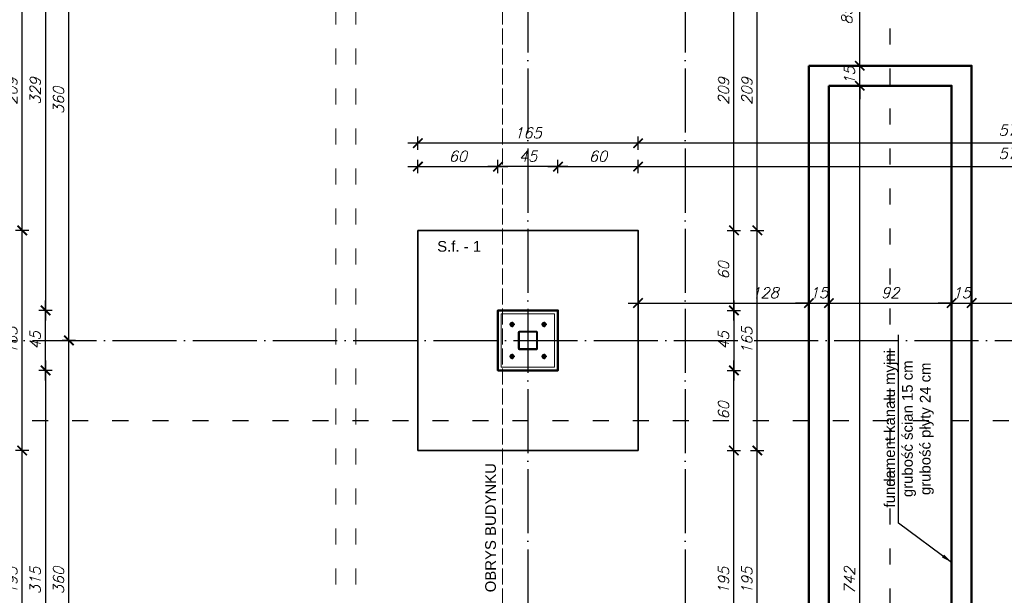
# Model space of a CAD drawing. Header units: millimetres. Extents: x 1814 to 94182, y 11562 to 49454.
# Tile 104 of 143: x 9596 to 10334, y 25921 to 26353. Entities that reach past the tile are written whole.
import ezdxf

# ---------------------------------------------------------------- set-up
doc = ezdxf.new("R2010")
doc.units = ezdxf.units.MM
for name, pattern in [('ACAD_ISO02W100', [15, 12, -3]), ('ACAD_ISO03W100', [30, 12, -18]), ('ACAD_ISO04W100', [30, 24, -3, 0, -3])]:
    doc.linetypes.add(name, pattern=pattern)
for name, color, linetype, lineweight in [('obrys budynku', 114, 'ACAD_ISO02W100', 9), ('profil stalowy', 100, 'Continuous', 25), ('utwardzenie', 250, 'Continuous', 9), ('widok 0.09', 132, 'Continuous', 9), ('widok 0.15', 150, 'Continuous', 15), ('widok 0.25', 30, 'Continuous', 25), ('widok 0.35', 22, 'Continuous', 35), ('wymiar', 135, 'Continuous', 9), ('ściany', 7, 'Continuous', 50), ('śruby', 204, 'Continuous', 9)]:
    doc.layers.add(name, color=color, linetype=linetype, lineweight=lineweight)
for name, color, linetype in [('odnośnik', 140, 'Continuous'), ('opis', 50, 'Continuous'), ('osie', 40, 'ACAD_ISO04W100')]:
    doc.layers.add(name, color=color, linetype=linetype)
doc.styles.add('Opisowy', font='arial.ttf')
doc.styles.get("Standard").update_dxf_attribs({"font": 'arial.ttf'})
doc.styles.add('WYMIARY', font='simplex.shx', dxfattribs={"oblique": 15})
doc.dimstyles.new('1-50', dxfattribs={"dimscale": 50, "dimtxt": 0.16, "dimasz": 0.2, "dimexe": 0.1, "dimexo": 0.1, "dimgap": 0.075, "dimtad": 1, "dimdec": 1, "dimrnd": 0.1, "dimzin": 9, "dimtxsty": 'WYMIARY', "dimblk": 'ARCHTICK', "dimcen": 0.2, "dimdle": 0.15, "dimadec": 1, "dimazin": 1, "dimtfac": 1, "dimtdec": 1, "dimtix": 1, "dimtmove": 2, "dimatfit": 3, "dimldrblk": 'ARCHTICK', "dimfxl": 0, "dimarcsym": 0})
doc.dimstyles.new('skala 1-100', dxfattribs={"dimtxt": 16, "dimasz": 1, "dimexe": 1.25, "dimexo": 0.625, "dimgap": 5, "dimtad": 1, "dimdec": 1, "dimrnd": 0.1, "dimdsep": 46, "dimtxsty": 'Standard', "dimblk": 'strzałka', "dimcen": -5, "dimse1": 1, "dimse2": 1, "dimazin": 0, "dimtfac": 1, "dimtdec": 1, "dimtix": 1, "dimtmove": 1, "dimatfit": 3, "dimfxl": 0, "dimtolj": 1, "dimarcsym": 0})

# ---------------------------------------------------------------- blocks, each defined once
blk = doc.blocks.new('strzałka')
for p, q in [((0, 9), (0, -9)), ((-9, 0), (9, 0))]:
    blk.add_line(p, q)
at = {"const_width": 1}
blk.add_lwpolyline([(-4.243, -4.243), (4.243, 4.243)], dxfattribs=at)
blk = doc.blocks.new('_ARCHTICK')
at = {"color": 0, "linetype": 'ByBlock', "lineweight": -2}
blk.add_solid([(0.398, 0.309), (0.309, 0.398), (-0.309, -0.398), (-0.398, -0.309)], dxfattribs=at)
blk = doc.blocks.new('*D3509')
at = {"layer": 'Defpoints', "color": 0}
for p in [(9632.81, 26112.3), (9894.31, 26112.3), (9894.31, 25752.3)]:
    blk.add_point(p, dxfattribs=at)
at = {"layer": 'wymiar', "color": 0, "lineweight": -2}
for p, q in [((9632.81, 25744.8), (9632.81, 26119.8)), ((9637.81, 26112.3), (9627.81, 26112.3)), ((9637.81, 25752.3), (9627.81, 25752.3))]:
    blk.add_line(p, q, dxfattribs=at)
at = {"layer": 'wymiar', "color": 0, "lineweight": -2, "xscale": 10, "yscale": 10, "zscale": 10}
for p, rotation in [((9632.81, 26112.3), 90), ((9632.81, 25752.3), 270)]:
    blk.add_blockref('_ARCHTICK', p, dxfattribs=dict(at, rotation=rotation))
at = {"layer": 'wymiar', "color": 0, "insert": (9625.06, 25932.3), "char_height": 8, "attachment_point": 5, "rotation": 90, "style": 'WYMIARY'}
blk.add_mtext('360', dxfattribs=at)
blk = doc.blocks.new('*D3510')
at = {"layer": 'Defpoints', "color": 0}
for p in [(9632.81, 26472.3), (9894.31, 26472.3), (9894.31, 26112.3)]:
    blk.add_point(p, dxfattribs=at)
at = {"layer": 'wymiar', "color": 0, "lineweight": -2}
for p, q in [((9632.81, 26104.8), (9632.81, 26479.8)), ((9637.81, 26472.3), (9627.81, 26472.3)), ((9637.81, 26112.3), (9627.81, 26112.3))]:
    blk.add_line(p, q, dxfattribs=at)
at = {"layer": 'wymiar', "color": 0, "lineweight": -2, "xscale": 10, "yscale": 10, "zscale": 10}
for p, rotation in [((9632.81, 26472.3), 90), ((9632.81, 26112.3), 270)]:
    blk.add_blockref('_ARCHTICK', p, dxfattribs=dict(at, rotation=rotation))
at = {"layer": 'wymiar', "color": 0, "insert": (9625.06, 26292.3), "char_height": 8, "attachment_point": 5, "rotation": 90, "style": 'WYMIARY'}
blk.add_mtext('360', dxfattribs=at)
blk = doc.blocks.new('*D3377')
at = {"layer": 'Defpoints', "color": 0}
for p in [(9967.81, 26463.8), (9615.31, 26134.8), (9967.81, 26134.8)]:
    blk.add_point(p, dxfattribs=at)
at = {"layer": 'wymiar', "color": 0, "lineweight": -2}
for p, q in [((9615.31, 26471.3), (9615.31, 26127.3)), ((9620.31, 26463.8), (9610.31, 26463.8)), ((9620.31, 26134.8), (9610.31, 26134.8))]:
    blk.add_line(p, q, dxfattribs=at)
at = {"layer": 'wymiar', "color": 0, "lineweight": -2, "xscale": 10, "yscale": 10, "zscale": 10}
for p, rotation in [((9615.31, 26463.8), 90), ((9615.31, 26134.8), 270)]:
    blk.add_blockref('_ARCHTICK', p, dxfattribs=dict(at, rotation=rotation))
at = {"layer": 'wymiar', "color": 0, "insert": (9607.56, 26299.3), "char_height": 8, "attachment_point": 5, "rotation": 90, "style": 'WYMIARY'}
blk.add_mtext('329', dxfattribs=at)
blk = doc.blocks.new('*D3517')
at = {"layer": 'Defpoints', "color": 0}
for p in [(9615.31, 26134.8), (9967.81, 26134.8), (9967.81, 26089.8)]:
    blk.add_point(p, dxfattribs=at)
at = {"layer": 'wymiar', "color": 0, "lineweight": -2}
for p, q in [((9615.31, 26082.3), (9615.31, 26142.3)), ((9620.31, 26134.8), (9610.31, 26134.8)), ((9620.31, 26089.8), (9610.31, 26089.8))]:
    blk.add_line(p, q, dxfattribs=at)
at = {"layer": 'wymiar', "color": 0, "lineweight": -2, "xscale": 10, "yscale": 10, "zscale": 10}
for p, rotation in [((9615.31, 26134.8), 90), ((9615.31, 26089.8), 270)]:
    blk.add_blockref('_ARCHTICK', p, dxfattribs=dict(at, rotation=rotation))
at = {"layer": 'wymiar', "color": 0, "insert": (9607.56, 26112.3), "char_height": 8, "attachment_point": 5, "rotation": 90, "style": 'WYMIARY'}
blk.add_mtext('45', dxfattribs=at)
blk = doc.blocks.new('*D3518')
at = {"layer": 'Defpoints', "color": 0}
for p in [(9967.81, 26089.8), (9615.31, 25774.8), (9985.81, 25774.8)]:
    blk.add_point(p, dxfattribs=at)
at = {"layer": 'wymiar', "color": 0, "lineweight": -2}
for p, q in [((9615.31, 26097.3), (9615.31, 25767.3)), ((9620.31, 26089.8), (9610.31, 26089.8)), ((9620.31, 25774.8), (9610.31, 25774.8))]:
    blk.add_line(p, q, dxfattribs=at)
at = {"layer": 'wymiar', "color": 0, "lineweight": -2, "xscale": 10, "yscale": 10, "zscale": 10}
for p, rotation in [((9615.31, 26089.8), 90), ((9615.31, 25774.8), 270)]:
    blk.add_blockref('_ARCHTICK', p, dxfattribs=dict(at, rotation=rotation))
at = {"layer": 'wymiar', "color": 0, "insert": (9607.56, 25932.3), "char_height": 8, "attachment_point": 5, "rotation": 90, "style": 'WYMIARY'}
blk.add_mtext('315', dxfattribs=at)
blk = doc.blocks.new('*D3525')
at = {"layer": 'Defpoints', "color": 0}
for p in [(9597.81, 26029.8), (9894.31, 26029.8), (9894.31, 25834.8)]:
    blk.add_point(p, dxfattribs=at)
at = {"layer": 'wymiar', "color": 0, "lineweight": -2}
for p, q in [((9597.81, 25827.3), (9597.81, 26037.3)), ((9602.81, 26029.8), (9592.81, 26029.8)), ((9602.81, 25834.8), (9592.81, 25834.8))]:
    blk.add_line(p, q, dxfattribs=at)
at = {"layer": 'wymiar', "color": 0, "lineweight": -2, "xscale": 10, "yscale": 10, "zscale": 10}
for p, rotation in [((9597.81, 26029.8), 90), ((9597.81, 25834.8), 270)]:
    blk.add_blockref('_ARCHTICK', p, dxfattribs=dict(at, rotation=rotation))
at = {"layer": 'wymiar', "color": 0, "insert": (9590.06, 25932.3), "char_height": 8, "attachment_point": 5, "rotation": 90, "style": 'WYMIARY'}
blk.add_mtext('195', dxfattribs=at)
blk = doc.blocks.new('*D3526')
at = {"layer": 'Defpoints', "color": 0}
for p in [(9597.81, 26194.8), (9894.31, 26194.8), (9894.31, 26029.8)]:
    blk.add_point(p, dxfattribs=at)
at = {"layer": 'wymiar', "color": 0, "lineweight": -2}
for p, q in [((9597.81, 26022.3), (9597.81, 26202.3)), ((9602.81, 26194.8), (9592.81, 26194.8)), ((9602.81, 26029.8), (9592.81, 26029.8))]:
    blk.add_line(p, q, dxfattribs=at)
at = {"layer": 'wymiar', "color": 0, "lineweight": -2, "xscale": 10, "yscale": 10, "zscale": 10}
for p, rotation in [((9597.81, 26194.8), 90), ((9597.81, 26029.8), 270)]:
    blk.add_blockref('_ARCHTICK', p, dxfattribs=dict(at, rotation=rotation))
at = {"layer": 'wymiar', "color": 0, "insert": (9590.06, 26112.3), "char_height": 8, "attachment_point": 5, "rotation": 90, "style": 'WYMIARY'}
blk.add_mtext('165', dxfattribs=at)
blk = doc.blocks.new('*D3527')
at = {"layer": 'Defpoints', "color": 0}
for p in [(9597.81, 26403.8), (9894.31, 26403.8), (9894.31, 26194.8)]:
    blk.add_point(p, dxfattribs=at)
at = {"layer": 'wymiar', "color": 0, "lineweight": -2}
for p, q in [((9597.81, 26187.3), (9597.81, 26411.3)), ((9602.81, 26403.8), (9592.81, 26403.8)), ((9602.81, 26194.8), (9592.81, 26194.8))]:
    blk.add_line(p, q, dxfattribs=at)
at = {"layer": 'wymiar', "color": 0, "lineweight": -2, "xscale": 10, "yscale": 10, "zscale": 10}
for p, rotation in [((9597.81, 26403.8), 90), ((9597.81, 26194.8), 270)]:
    blk.add_blockref('_ARCHTICK', p, dxfattribs=dict(at, rotation=rotation))
at = {"layer": 'wymiar', "color": 0, "insert": (9590.06, 26299.3), "char_height": 8, "attachment_point": 5, "rotation": 90, "style": 'WYMIARY'}
blk.add_mtext('209', dxfattribs=at)
blk = doc.blocks.new('*D3532')
at = {"layer": 'Defpoints', "color": 0}
for p in [(9894.31, 26568.8), (9580.31, 25295.8), (9894.31, 25295.8)]:
    blk.add_point(p, dxfattribs=at)
at = {"layer": 'wymiar', "color": 0, "lineweight": -2}
for p, q in [((9580.31, 26576.3), (9580.31, 25288.3)), ((9585.31, 26568.8), (9575.31, 26568.8)), ((9585.31, 25295.8), (9575.31, 25295.8))]:
    blk.add_line(p, q, dxfattribs=at)
at = {"layer": 'wymiar', "color": 0, "lineweight": -2, "xscale": 10, "yscale": 10, "zscale": 10}
for p, rotation in [((9580.31, 26568.8), 90), ((9580.31, 25295.8), 270)]:
    blk.add_blockref('_ARCHTICK', p, dxfattribs=dict(at, rotation=rotation))
at = {"layer": 'wymiar', "color": 0, "insert": (9572.56, 25932.3), "char_height": 8, "attachment_point": 5, "rotation": 90, "style": 'WYMIARY'}
blk.add_mtext('1273', dxfattribs=at)
blk = doc.blocks.new('*D3391')
at = {"layer": 'Defpoints', "color": 0}
for p in [(9562.81, 26928.8), (10662.95, 26928.8), (9894.31, 25295.8)]:
    blk.add_point(p, dxfattribs=at)
at = {"layer": 'wymiar', "color": 0, "lineweight": -2}
for p, q in [((9562.81, 25288.3), (9562.81, 26936.3)), ((9567.81, 26928.8), (9557.81, 26928.8)), ((9567.81, 25295.8), (9557.81, 25295.8))]:
    blk.add_line(p, q, dxfattribs=at)
at = {"layer": 'wymiar', "color": 0, "lineweight": -2, "xscale": 10, "yscale": 10, "zscale": 10}
for p, rotation in [((9562.81, 26928.8), 90), ((9562.81, 25295.8), 270)]:
    blk.add_blockref('_ARCHTICK', p, dxfattribs=dict(at, rotation=rotation))
at = {"layer": 'wymiar', "color": 0, "insert": (9555.06, 26112.3), "char_height": 8, "attachment_point": 5, "rotation": 90, "style": 'WYMIARY'}
blk.add_mtext('1633', dxfattribs=at)
blk = doc.blocks.new('*D3406')
at = {"layer": 'Defpoints', "color": 0}
for p in [(10059.31, 26194.8), (10187.31, 26194.8), (10187.31, 26140.35)]:
    blk.add_point(p, dxfattribs=at)
at = {"layer": 'wymiar', "color": 0, "lineweight": -2}
for p, q in [((10059.31, 26145.35), (10059.31, 26135.35)), ((10187.31, 26145.35), (10187.31, 26135.35)), ((10051.81, 26140.35), (10194.81, 26140.35))]:
    blk.add_line(p, q, dxfattribs=at)
at = {"layer": 'wymiar', "color": 0, "lineweight": -2, "xscale": 10, "yscale": 10, "zscale": 10, "rotation": 180}
blk.add_blockref('_ARCHTICK', (10059.31, 26140.35), dxfattribs=at)
at = {"layer": 'wymiar', "color": 0, "lineweight": -2, "xscale": 10, "yscale": 10, "zscale": 10}
blk.add_blockref('_ARCHTICK', (10187.31, 26140.35), dxfattribs=at)
at = {"layer": 'wymiar', "color": 0, "insert": (10154.5, 26148.1), "char_height": 8, "attachment_point": 5, "style": 'WYMIARY'}
blk.add_mtext('128', dxfattribs=at)
blk = doc.blocks.new('*D3407')
at = {"layer": 'Defpoints', "color": 0}
for p in [(10202.31, 26303.3), (10187.31, 26194.8), (10202.31, 26140.35)]:
    blk.add_point(p, dxfattribs=at)
at = {"layer": 'wymiar', "color": 0, "lineweight": -2}
for p, q in [((10187.31, 26145.35), (10187.31, 26135.35)), ((10202.31, 26145.35), (10202.31, 26135.35)), ((10187.31, 26140.35), (10177.31, 26140.35)), ((10187.31, 26140.35), (10202.31, 26140.35)), ((10202.31, 26140.35), (10212.31, 26140.35))]:
    blk.add_line(p, q, dxfattribs=at)
at = {"layer": 'wymiar', "color": 0, "lineweight": -2, "xscale": 10, "yscale": 10, "zscale": 10}
blk.add_blockref('_ARCHTICK', (10187.31, 26140.35), dxfattribs=at)
at = {"layer": 'wymiar', "color": 0, "lineweight": -2, "xscale": 10, "yscale": 10, "zscale": 10, "rotation": 180}
blk.add_blockref('_ARCHTICK', (10202.31, 26140.35), dxfattribs=at)
at = {"layer": 'wymiar', "color": 0, "insert": (10194.81, 26148.1), "char_height": 8, "attachment_point": 5, "style": 'WYMIARY'}
blk.add_mtext('15', dxfattribs=at)
blk = doc.blocks.new('*D3408')
at = {"layer": 'Defpoints', "color": 0}
for p in [(10202.31, 26303.3), (10294.31, 26303.3), (10294.31, 26140.35)]:
    blk.add_point(p, dxfattribs=at)
at = {"layer": 'wymiar', "color": 0, "lineweight": -2}
for p, q in [((10202.31, 26145.35), (10202.31, 26135.35)), ((10294.31, 26145.35), (10294.31, 26135.35)), ((10194.81, 26140.35), (10301.81, 26140.35))]:
    blk.add_line(p, q, dxfattribs=at)
at = {"layer": 'wymiar', "color": 0, "lineweight": -2, "xscale": 10, "yscale": 10, "zscale": 10, "rotation": 180}
blk.add_blockref('_ARCHTICK', (10202.31, 26140.35), dxfattribs=at)
at = {"layer": 'wymiar', "color": 0, "lineweight": -2, "xscale": 10, "yscale": 10, "zscale": 10}
blk.add_blockref('_ARCHTICK', (10294.31, 26140.35), dxfattribs=at)
at = {"layer": 'wymiar', "color": 0, "insert": (10248.31, 26148.1), "char_height": 8, "attachment_point": 5, "style": 'WYMIARY'}
blk.add_mtext('92', dxfattribs=at)
blk = doc.blocks.new('*D3409')
at = {"layer": 'Defpoints', "color": 0}
for p in [(10309.31, 26318.3), (10294.31, 26303.3), (10309.31, 26140.35)]:
    blk.add_point(p, dxfattribs=at)
at = {"layer": 'wymiar', "color": 0, "lineweight": -2}
for p, q in [((10294.31, 26145.35), (10294.31, 26135.35)), ((10309.31, 26145.35), (10309.31, 26135.35)), ((10294.31, 26140.35), (10284.31, 26140.35)), ((10294.31, 26140.35), (10309.31, 26140.35)), ((10309.31, 26140.35), (10319.31, 26140.35))]:
    blk.add_line(p, q, dxfattribs=at)
at = {"layer": 'wymiar', "color": 0, "lineweight": -2, "xscale": 10, "yscale": 10, "zscale": 10}
blk.add_blockref('_ARCHTICK', (10294.31, 26140.35), dxfattribs=at)
at = {"layer": 'wymiar', "color": 0, "lineweight": -2, "xscale": 10, "yscale": 10, "zscale": 10, "rotation": 180}
blk.add_blockref('_ARCHTICK', (10309.31, 26140.35), dxfattribs=at)
at = {"layer": 'wymiar', "color": 0, "insert": (10301.81, 26148.1), "char_height": 8, "attachment_point": 5, "style": 'WYMIARY'}
blk.add_mtext('15', dxfattribs=at)
blk = doc.blocks.new('*D3410')
at = {"layer": 'Defpoints', "color": 0}
for p in [(10309.31, 26318.3), (10630.46, 26199.8), (10630.46, 26140.35)]:
    blk.add_point(p, dxfattribs=at)
at = {"layer": 'wymiar', "color": 0, "lineweight": -2}
for p, q in [((10309.31, 26145.35), (10309.31, 26135.35)), ((10630.46, 26145.35), (10630.46, 26135.35)), ((10301.81, 26140.35), (10637.96, 26140.35))]:
    blk.add_line(p, q, dxfattribs=at)
at = {"layer": 'wymiar', "color": 0, "lineweight": -2, "xscale": 10, "yscale": 10, "zscale": 10, "rotation": 180}
blk.add_blockref('_ARCHTICK', (10309.31, 26140.35), dxfattribs=at)
at = {"layer": 'wymiar', "color": 0, "lineweight": -2, "xscale": 10, "yscale": 10, "zscale": 10}
blk.add_blockref('_ARCHTICK', (10630.46, 26140.35), dxfattribs=at)
at = {"layer": 'wymiar', "color": 0, "insert": (10469.89, 26148.87), "char_height": 8, "attachment_point": 5, "style": 'WYMIARY'}
blk.add_mtext('321,2', dxfattribs=at)
blk = doc.blocks.new('*D3411')
at = {"layer": 'Defpoints', "color": 0}
for p in [(9954.31, 26242.65), (9894.31, 26194.8), (9954.31, 26089.8)]:
    blk.add_point(p, dxfattribs=at)
at = {"layer": 'wymiar', "color": 0, "lineweight": -2}
for p, q in [((9886.81, 26242.65), (9961.81, 26242.65)), ((9894.31, 26237.65), (9894.31, 26247.65)), ((9954.31, 26237.65), (9954.31, 26247.65))]:
    blk.add_line(p, q, dxfattribs=at)
at = {"layer": 'wymiar', "color": 0, "lineweight": -2, "xscale": 10, "yscale": 10, "zscale": 10, "rotation": 180}
blk.add_blockref('_ARCHTICK', (9894.31, 26242.65), dxfattribs=at)
at = {"layer": 'wymiar', "color": 0, "lineweight": -2, "xscale": 10, "yscale": 10, "zscale": 10}
blk.add_blockref('_ARCHTICK', (9954.31, 26242.65), dxfattribs=at)
at = {"layer": 'wymiar', "color": 0, "insert": (9924.31, 26250.4), "char_height": 8, "attachment_point": 5, "style": 'WYMIARY'}
blk.add_mtext('60', dxfattribs=at)
blk = doc.blocks.new('*D3412')
at = {"layer": 'Defpoints', "color": 0}
for p in [(9954.31, 26242.65), (9954.31, 26089.8), (9999.31, 26089.8)]:
    blk.add_point(p, dxfattribs=at)
at = {"layer": 'wymiar', "color": 0, "lineweight": -2}
for p, q in [((10006.81, 26242.65), (9946.81, 26242.65)), ((9954.31, 26237.65), (9954.31, 26247.65)), ((9999.31, 26237.65), (9999.31, 26247.65))]:
    blk.add_line(p, q, dxfattribs=at)
at = {"layer": 'wymiar', "color": 0, "lineweight": -2, "xscale": 10, "yscale": 10, "zscale": 10, "rotation": 180}
blk.add_blockref('_ARCHTICK', (9954.31, 26242.65), dxfattribs=at)
at = {"layer": 'wymiar', "color": 0, "lineweight": -2, "xscale": 10, "yscale": 10, "zscale": 10}
blk.add_blockref('_ARCHTICK', (9999.31, 26242.65), dxfattribs=at)
at = {"layer": 'wymiar', "color": 0, "insert": (9976.81, 26250.4), "char_height": 8, "attachment_point": 5, "style": 'WYMIARY'}
blk.add_mtext('45', dxfattribs=at)
blk = doc.blocks.new('*D3413')
at = {"layer": 'Defpoints', "color": 0}
for p in [(10059.31, 26242.65), (10059.31, 26194.8), (9999.31, 26134.8)]:
    blk.add_point(p, dxfattribs=at)
at = {"layer": 'wymiar', "color": 0, "lineweight": -2}
for p, q in [((9991.81, 26242.65), (10066.81, 26242.65)), ((9999.31, 26237.65), (9999.31, 26247.65)), ((10059.31, 26237.65), (10059.31, 26247.65))]:
    blk.add_line(p, q, dxfattribs=at)
at = {"layer": 'wymiar', "color": 0, "lineweight": -2, "xscale": 10, "yscale": 10, "zscale": 10, "rotation": 180}
blk.add_blockref('_ARCHTICK', (9999.31, 26242.65), dxfattribs=at)
at = {"layer": 'wymiar', "color": 0, "lineweight": -2, "xscale": 10, "yscale": 10, "zscale": 10}
blk.add_blockref('_ARCHTICK', (10059.31, 26242.65), dxfattribs=at)
at = {"layer": 'wymiar', "color": 0, "insert": (10029.31, 26250.4), "char_height": 8, "attachment_point": 5, "style": 'WYMIARY'}
blk.add_mtext('60', dxfattribs=at)
blk = doc.blocks.new('*D3414')
at = {"layer": 'Defpoints', "color": 0}
for p in [(10630.46, 26242.65), (10630.46, 26199.8), (10059.31, 26194.8)]:
    blk.add_point(p, dxfattribs=at)
at = {"layer": 'wymiar', "color": 0, "lineweight": -2}
for p, q in [((10051.81, 26242.65), (10637.96, 26242.65)), ((10059.31, 26237.65), (10059.31, 26247.65)), ((10630.46, 26237.65), (10630.46, 26247.65))]:
    blk.add_line(p, q, dxfattribs=at)
at = {"layer": 'wymiar', "color": 0, "lineweight": -2, "xscale": 10, "yscale": 10, "zscale": 10, "rotation": 180}
blk.add_blockref('_ARCHTICK', (10059.31, 26242.65), dxfattribs=at)
at = {"layer": 'wymiar', "color": 0, "lineweight": -2, "xscale": 10, "yscale": 10, "zscale": 10}
blk.add_blockref('_ARCHTICK', (10630.46, 26242.65), dxfattribs=at)
at = {"layer": 'wymiar', "color": 0, "insert": (10344.89, 26251.16), "char_height": 8, "attachment_point": 5, "style": 'WYMIARY'}
blk.add_mtext('571,2', dxfattribs=at)
blk = doc.blocks.new('*D3425')
at = {"layer": 'Defpoints', "color": 0}
for p in [(10059.31, 26260.15), (10630.46, 26199.8), (10059.31, 26194.8)]:
    blk.add_point(p, dxfattribs=at)
at = {"layer": 'wymiar', "color": 0, "lineweight": -2}
for p, q in [((10059.31, 26255.15), (10059.31, 26265.15)), ((10630.46, 26255.15), (10630.46, 26265.15)), ((10637.96, 26260.15), (10051.81, 26260.15))]:
    blk.add_line(p, q, dxfattribs=at)
at = {"layer": 'wymiar', "color": 0, "lineweight": -2, "xscale": 10, "yscale": 10, "zscale": 10, "rotation": 180}
blk.add_blockref('_ARCHTICK', (10059.31, 26260.15), dxfattribs=at)
at = {"layer": 'wymiar', "color": 0, "lineweight": -2, "xscale": 10, "yscale": 10, "zscale": 10}
blk.add_blockref('_ARCHTICK', (10630.46, 26260.15), dxfattribs=at)
at = {"layer": 'wymiar', "color": 0, "insert": (10344.89, 26268.66), "char_height": 8, "attachment_point": 5, "style": 'WYMIARY'}
blk.add_mtext('571,2', dxfattribs=at)
blk = doc.blocks.new('*D3426')
at = {"layer": 'Defpoints', "color": 0}
for p in [(9894.31, 26260.15), (9894.31, 26194.8), (10059.31, 26194.8)]:
    blk.add_point(p, dxfattribs=at)
at = {"layer": 'wymiar', "color": 0, "lineweight": -2}
for p, q in [((9894.31, 26255.15), (9894.31, 26265.15)), ((10059.31, 26255.15), (10059.31, 26265.15)), ((10066.81, 26260.15), (9886.81, 26260.15))]:
    blk.add_line(p, q, dxfattribs=at)
at = {"layer": 'wymiar', "color": 0, "lineweight": -2, "xscale": 10, "yscale": 10, "zscale": 10, "rotation": 180}
blk.add_blockref('_ARCHTICK', (9894.31, 26260.15), dxfattribs=at)
at = {"layer": 'wymiar', "color": 0, "lineweight": -2, "xscale": 10, "yscale": 10, "zscale": 10}
blk.add_blockref('_ARCHTICK', (10059.31, 26260.15), dxfattribs=at)
at = {"layer": 'wymiar', "color": 0, "insert": (9976.81, 26267.9), "char_height": 8, "attachment_point": 5, "style": 'WYMIARY'}
blk.add_mtext('165', dxfattribs=at)
blk = doc.blocks.new('*D3468')
at = {"layer": 'Defpoints', "color": 0}
for p in [(10225.52, 26303.3), (10294.31, 26303.3), (10294.31, 25561.3)]:
    blk.add_point(p, dxfattribs=at)
at = {"layer": 'wymiar', "color": 0, "lineweight": -2}
for p, q in [((10225.52, 25553.8), (10225.52, 26310.8)), ((10230.52, 26303.3), (10220.52, 26303.3)), ((10230.52, 25561.3), (10220.52, 25561.3))]:
    blk.add_line(p, q, dxfattribs=at)
at = {"layer": 'wymiar', "color": 0, "lineweight": -2, "xscale": 10, "yscale": 10, "zscale": 10}
for p, rotation in [((10225.52, 26303.3), 90), ((10225.52, 25561.3), 270)]:
    blk.add_blockref('_ARCHTICK', p, dxfattribs=dict(at, rotation=rotation))
at = {"layer": 'wymiar', "color": 0, "insert": (10217.77, 25932.3), "char_height": 8, "attachment_point": 5, "rotation": 90, "style": 'WYMIARY'}
blk.add_mtext('742', dxfattribs=at)
blk = doc.blocks.new('*D3469')
at = {"layer": 'Defpoints', "color": 0}
for p in [(10225.52, 26318.3), (10309.31, 26318.3), (10294.31, 26303.3)]:
    blk.add_point(p, dxfattribs=at)
at = {"layer": 'wymiar', "color": 0, "lineweight": -2}
for p, q in [((10225.52, 26318.3), (10225.52, 26328.3)), ((10230.52, 26318.3), (10220.52, 26318.3)), ((10225.52, 26303.3), (10225.52, 26318.3)), ((10230.52, 26303.3), (10220.52, 26303.3)), ((10225.52, 26303.3), (10225.52, 26293.3))]:
    blk.add_line(p, q, dxfattribs=at)
at = {"layer": 'wymiar', "color": 0, "lineweight": -2, "xscale": 10, "yscale": 10, "zscale": 10}
for p, rotation in [((10225.52, 26318.3), 270), ((10225.52, 26303.3), 90)]:
    blk.add_blockref('_ARCHTICK', p, dxfattribs=dict(at, rotation=rotation))
at = {"layer": 'wymiar', "color": 0, "insert": (10217.77, 26310.8), "char_height": 8, "attachment_point": 5, "rotation": 90, "style": 'WYMIARY'}
blk.add_mtext('15', dxfattribs=at)
blk = doc.blocks.new('*D3470')
at = {"layer": 'Defpoints', "color": 0}
for p in [(10059.31, 26403.8), (10225.52, 26403.8), (10309.31, 26318.3)]:
    blk.add_point(p, dxfattribs=at)
at = {"layer": 'wymiar', "color": 0, "lineweight": -2}
for p, q in [((10225.52, 26310.8), (10225.52, 26411.3)), ((10220.52, 26403.8), (10230.52, 26403.8)), ((10230.52, 26318.3), (10220.52, 26318.3))]:
    blk.add_line(p, q, dxfattribs=at)
at = {"layer": 'wymiar', "color": 0, "lineweight": -2, "xscale": 10, "yscale": 10, "zscale": 10}
for p, rotation in [((10225.52, 26403.8), 90), ((10225.52, 26318.3), 270)]:
    blk.add_blockref('_ARCHTICK', p, dxfattribs=dict(at, rotation=rotation))
at = {"layer": 'wymiar', "color": 0, "insert": (10217.01, 26361.05), "char_height": 8, "attachment_point": 5, "rotation": 90, "style": 'WYMIARY'}
blk.add_mtext('85,5', dxfattribs=at)
blk = doc.blocks.new('*D3477')
at = {"layer": 'Defpoints', "color": 0}
for p in [(10059.31, 26029.8), (10131.18, 26029.8), (10059.31, 25834.8)]:
    blk.add_point(p, dxfattribs=at)
at = {"layer": 'wymiar', "color": 0, "lineweight": -2}
for p, q in [((10131.18, 25827.3), (10131.18, 26037.3)), ((10126.18, 26029.8), (10136.18, 26029.8)), ((10126.18, 25834.8), (10136.18, 25834.8))]:
    blk.add_line(p, q, dxfattribs=at)
at = {"layer": 'wymiar', "color": 0, "lineweight": -2, "xscale": 10, "yscale": 10, "zscale": 10}
for p, rotation in [((10131.18, 26029.8), 90), ((10131.18, 25834.8), 270)]:
    blk.add_blockref('_ARCHTICK', p, dxfattribs=dict(at, rotation=rotation))
at = {"layer": 'wymiar', "color": 0, "insert": (10123.43, 25932.3), "char_height": 8, "attachment_point": 5, "rotation": 90, "style": 'WYMIARY'}
blk.add_mtext('195', dxfattribs=at)
blk = doc.blocks.new('*D3478')
at = {"layer": 'Defpoints', "color": 0}
for p in [(9999.31, 26089.8), (10131.18, 26089.8), (10059.31, 26029.8)]:
    blk.add_point(p, dxfattribs=at)
at = {"layer": 'wymiar', "color": 0, "lineweight": -2}
for p, q in [((10131.18, 26022.3), (10131.18, 26097.3)), ((10126.18, 26089.8), (10136.18, 26089.8)), ((10126.18, 26029.8), (10136.18, 26029.8))]:
    blk.add_line(p, q, dxfattribs=at)
at = {"layer": 'wymiar', "color": 0, "lineweight": -2, "xscale": 10, "yscale": 10, "zscale": 10}
for p, rotation in [((10131.18, 26089.8), 90), ((10131.18, 26029.8), 270)]:
    blk.add_blockref('_ARCHTICK', p, dxfattribs=dict(at, rotation=rotation))
at = {"layer": 'wymiar', "color": 0, "insert": (10123.43, 26059.8), "char_height": 8, "attachment_point": 5, "rotation": 90, "style": 'WYMIARY'}
blk.add_mtext('60', dxfattribs=at)
blk = doc.blocks.new('*D3479')
at = {"layer": 'Defpoints', "color": 0}
for p in [(9954.31, 26134.8), (9954.31, 26089.8), (10131.18, 26089.8)]:
    blk.add_point(p, dxfattribs=at)
at = {"layer": 'wymiar', "color": 0, "lineweight": -2}
for p, q in [((10131.18, 26142.3), (10131.18, 26082.3)), ((10126.18, 26134.8), (10136.18, 26134.8)), ((10126.18, 26089.8), (10136.18, 26089.8))]:
    blk.add_line(p, q, dxfattribs=at)
at = {"layer": 'wymiar', "color": 0, "lineweight": -2, "xscale": 10, "yscale": 10, "zscale": 10}
for p, rotation in [((10131.18, 26134.8), 90), ((10131.18, 26089.8), 270)]:
    blk.add_blockref('_ARCHTICK', p, dxfattribs=dict(at, rotation=rotation))
at = {"layer": 'wymiar', "color": 0, "insert": (10123.43, 26112.3), "char_height": 8, "attachment_point": 5, "rotation": 90, "style": 'WYMIARY'}
blk.add_mtext('45', dxfattribs=at)
blk = doc.blocks.new('*D3480')
at = {"layer": 'Defpoints', "color": 0}
for p in [(10059.31, 26194.8), (10131.18, 26194.8), (9999.31, 26134.8)]:
    blk.add_point(p, dxfattribs=at)
at = {"layer": 'wymiar', "color": 0, "lineweight": -2}
for p, q in [((10131.18, 26127.3), (10131.18, 26202.3)), ((10126.18, 26194.8), (10136.18, 26194.8)), ((10126.18, 26134.8), (10136.18, 26134.8))]:
    blk.add_line(p, q, dxfattribs=at)
at = {"layer": 'wymiar', "color": 0, "lineweight": -2, "xscale": 10, "yscale": 10, "zscale": 10}
for p, rotation in [((10131.18, 26194.8), 90), ((10131.18, 26134.8), 270)]:
    blk.add_blockref('_ARCHTICK', p, dxfattribs=dict(at, rotation=rotation))
at = {"layer": 'wymiar', "color": 0, "insert": (10123.43, 26164.8), "char_height": 8, "attachment_point": 5, "rotation": 90, "style": 'WYMIARY'}
blk.add_mtext('60', dxfattribs=at)
blk = doc.blocks.new('*D3481')
at = {"layer": 'Defpoints', "color": 0}
for p in [(10059.31, 26403.8), (10131.18, 26403.8), (10059.31, 26194.8)]:
    blk.add_point(p, dxfattribs=at)
at = {"layer": 'wymiar', "color": 0, "lineweight": -2}
for p, q in [((10131.18, 26187.3), (10131.18, 26411.3)), ((10126.18, 26403.8), (10136.18, 26403.8)), ((10126.18, 26194.8), (10136.18, 26194.8))]:
    blk.add_line(p, q, dxfattribs=at)
at = {"layer": 'wymiar', "color": 0, "lineweight": -2, "xscale": 10, "yscale": 10, "zscale": 10}
for p, rotation in [((10131.18, 26403.8), 90), ((10131.18, 26194.8), 270)]:
    blk.add_blockref('_ARCHTICK', p, dxfattribs=dict(at, rotation=rotation))
at = {"layer": 'wymiar', "color": 0, "insert": (10123.43, 26299.3), "char_height": 8, "attachment_point": 5, "rotation": 90, "style": 'WYMIARY'}
blk.add_mtext('209', dxfattribs=at)
blk = doc.blocks.new('*D3488')
at = {"layer": 'Defpoints', "color": 0}
for p in [(10059.31, 26029.8), (10148.68, 26029.8), (10059.31, 25834.8)]:
    blk.add_point(p, dxfattribs=at)
at = {"layer": 'wymiar', "color": 0, "lineweight": -2}
for p, q in [((10148.68, 25827.3), (10148.68, 26037.3)), ((10143.68, 26029.8), (10153.68, 26029.8)), ((10143.68, 25834.8), (10153.68, 25834.8))]:
    blk.add_line(p, q, dxfattribs=at)
at = {"layer": 'wymiar', "color": 0, "lineweight": -2, "xscale": 10, "yscale": 10, "zscale": 10}
for p, rotation in [((10148.68, 26029.8), 90), ((10148.68, 25834.8), 270)]:
    blk.add_blockref('_ARCHTICK', p, dxfattribs=dict(at, rotation=rotation))
at = {"layer": 'wymiar', "color": 0, "insert": (10140.93, 25932.3), "char_height": 8, "attachment_point": 5, "rotation": 90, "style": 'WYMIARY'}
blk.add_mtext('195', dxfattribs=at)
blk = doc.blocks.new('*D3489')
at = {"layer": 'Defpoints', "color": 0}
for p in [(10059.31, 26194.8), (10148.68, 26194.8), (10059.31, 26029.8)]:
    blk.add_point(p, dxfattribs=at)
at = {"layer": 'wymiar', "color": 0, "lineweight": -2}
for p, q in [((10148.68, 26022.3), (10148.68, 26202.3)), ((10143.68, 26194.8), (10153.68, 26194.8)), ((10143.68, 26029.8), (10153.68, 26029.8))]:
    blk.add_line(p, q, dxfattribs=at)
at = {"layer": 'wymiar', "color": 0, "lineweight": -2, "xscale": 10, "yscale": 10, "zscale": 10}
for p, rotation in [((10148.68, 26194.8), 90), ((10148.68, 26029.8), 270)]:
    blk.add_blockref('_ARCHTICK', p, dxfattribs=dict(at, rotation=rotation))
at = {"layer": 'wymiar', "color": 0, "insert": (10140.93, 26112.3), "char_height": 8, "attachment_point": 5, "rotation": 90, "style": 'WYMIARY'}
blk.add_mtext('165', dxfattribs=at)
blk = doc.blocks.new('*D3490')
at = {"layer": 'Defpoints', "color": 0}
for p in [(10059.31, 26403.8), (10148.68, 26403.8), (10059.31, 26194.8)]:
    blk.add_point(p, dxfattribs=at)
at = {"layer": 'wymiar', "color": 0, "lineweight": -2}
for p, q in [((10148.68, 26187.3), (10148.68, 26411.3)), ((10143.68, 26403.8), (10153.68, 26403.8)), ((10143.68, 26194.8), (10153.68, 26194.8))]:
    blk.add_line(p, q, dxfattribs=at)
at = {"layer": 'wymiar', "color": 0, "lineweight": -2, "xscale": 10, "yscale": 10, "zscale": 10}
for p, rotation in [((10148.68, 26403.8), 90), ((10148.68, 26194.8), 270)]:
    blk.add_blockref('_ARCHTICK', p, dxfattribs=dict(at, rotation=rotation))
at = {"layer": 'wymiar', "color": 0, "insert": (10140.93, 26299.3), "char_height": 8, "attachment_point": 5, "rotation": 90, "style": 'WYMIARY'}
blk.add_mtext('209', dxfattribs=at)
blk = doc.blocks.new('A$C16716dc2')
at = {"layer": 'osie', "ltscale": 0.05}
for p, q in [((4, 2), (0, 2)), ((2, 4), (2, 0))]:
    blk.add_line(p, q, dxfattribs=at)
at = {"layer": 'widok 0.09'}
blk.add_circle((2, 2), 1.5, dxfattribs=at)
at = {"layer": 'widok 0.25'}
blk.add_circle((2, 2), 0.8, dxfattribs=at)
at = {"layer": 'widok 0.35'}
blk.add_lwpolyline([(3.39, 2), (2.69, 0.8), (1.31, 0.8), (0.61, 2), (1.31, 3.2), (2.69, 3.2)], close=True, dxfattribs=at)

msp = doc.modelspace()

# ---------------------------------------------------------------- linework, layer by layer
at = {"layer": 'obrys budynku'}
msp.add_lwpolyline([(11733.11, 26865.3), (11733.11, 25359.3), (9957.81, 25359.3), (9957.81, 26505.3), (10717.81, 26505.3), (10717.81, 26865.3)], close=True, dxfattribs=at)
at = {"layer": 'odnośnik', "linetype": 'ACAD_ISO03W100'}
for p, q in [((10248.31, 24744.3), (10248.31, 27277.8)), ((9545.31, 26052.3), (12128.11, 26052.3))]:
    msp.add_line(p, q, dxfattribs=at)
at = {"layer": 'osie', "ltscale": 2}
for p, q in [((9976.81, 27277.8), (9976.81, 24744.3)), ((10094.71, 27277.8), (10094.71, 24744.3)), ((9545.31, 26112.3), (12128.11, 26112.3))]:
    msp.add_line(p, q, dxfattribs=at)
at = {"layer": 'profil stalowy'}
for points in [[(9982.91, 26105.3), (9970.71, 26105.3, -0.4142136), (9969.81, 26106.2), (9969.81, 26118.4, -0.4142136), (9970.71, 26119.3), (9982.91, 26119.3, -0.4142136), (9983.81, 26118.4), (9983.81, 26106.2, -0.4142136)], [(9982.61, 26105.9), (9971.01, 26105.9, -0.4142136), (9970.41, 26106.5), (9970.41, 26118.1, -0.4142136), (9971.01, 26118.7), (9982.61, 26118.7, -0.4142136), (9983.21, 26118.1), (9983.21, 26106.5, -0.4142136)]]:
    msp.add_lwpolyline(points, format="xyb", close=True, dxfattribs=at)
at = {"layer": 'utwardzenie', "linetype": 'ACAD_ISO03W100'}
for points in [[(10094.71, 25359.3), (10094.71, 25249.3, -0.4142136), (10044.71, 25199.3), (9932.81, 25199.3, -0.4142136), (9832.81, 25299.3), (9832.81, 26605.3), (9969.293, 26949.273, -0.8269612), (10094.71, 26925.3), (10094.71, 26505.3)], [(10079.71, 25359.3), (10079.71, 25249.3, -0.4142136), (10044.71, 25214.3), (9932.81, 25214.3, -0.4142136), (9847.81, 25299.3), (9847.81, 26602.433), (9983.235, 26943.741, -0.8269612), (10079.71, 26925.3), (10079.71, 26505.3)]]:
    msp.add_lwpolyline(points, format="xyb", dxfattribs=at)
at = {"layer": 'widok 0.15'}
msp.add_lwpolyline([(9956.81, 26092.3), (9996.81, 26092.3), (9996.81, 26132.3), (9956.81, 26132.3)], close=True, dxfattribs=at)
at = {"layer": 'widok 0.35'}
msp.add_lwpolyline([(9894.31, 26194.8), (10059.31, 26194.8), (10059.31, 26029.8), (9894.31, 26029.8)], close=True, dxfattribs=at)
at = {"layer": 'ściany'}
for p, q in [((9967.81, 26134.8), (9985.81, 26134.8)), ((9967.81, 26089.8), (9985.81, 26089.8))]:
    msp.add_line(p, q, dxfattribs=at)
for points in [[(10187.31, 26318.3), (10309.31, 26318.3), (10309.31, 25546.3), (10187.31, 25546.3)], [(10202.31, 26303.3), (10294.31, 26303.3), (10294.31, 25561.3), (10202.31, 25561.3)]]:
    msp.add_lwpolyline(points, close=True, dxfattribs=at)
for points in [[(9967.81, 26134.8), (9954.31, 26134.8), (9954.31, 26089.8), (9967.81, 26089.8)], [(9985.81, 26089.8), (9999.31, 26089.8), (9999.31, 26134.8), (9985.81, 26134.8)]]:
    msp.add_lwpolyline(points, dxfattribs=at)

# ---------------------------------------------------------------- block references
at = {"layer": 'śruby'}
for p in [(9962.878, 26122.3), (9986.878, 26122.3), (9962.878, 26098.3), (9986.878, 26098.3)]:
    msp.add_blockref('A$C16716dc2', p, dxfattribs=at)

# ---------------------------------------------------------------- texts
at = {"layer": 'opis', "insert": (9925.233, 26182.796), "char_height": 8, "attachment_point": 5, "style": 'Opisowy'}
msp.add_mtext_dynamic_manual_height_columns('S.f. - 1', width=258.36485, gutter_width=80, heights=[0], dxfattribs=at)
at = {"layer": 'opis', "char_height": 8, "attachment_point": 5, "rotation": 90, "style": 'Opisowy'}
for s, width, gutter_width, insert in [('fundament kanału myjni\\Pgrubość ścian 15 cm\\Pgrubość płyty 24 cm', 155.50825, 40, (10262.389, 26046.061)), ('OBRYS BUDYNKU', 258.36485, 80, (9948.81, 25971.913))]:
    msp.add_mtext_dynamic_manual_height_columns(s, width=width, gutter_width=gutter_width, heights=[0], dxfattribs=dict(at, insert=insert))

# ---------------------------------------------------------------- dimensions: what is measured, and where the dimension line sits
at = {"layer": 'wymiar'}
for base, p1, p2, picture, middle in [((9562.81, 26928.8), (9894.31, 25295.8), (10662.945, 26928.8), '*D3391', (9555.06, 26112.3)), ((9580.31, 25295.8), (9894.31, 26568.8), (9894.31, 25295.8), '*D3532', (9572.56, 25932.3)), ((9632.81, 26472.3), (9894.31, 26112.3), (9894.31, 26472.3), '*D3510', (9625.06, 26292.3)), ((9615.31, 26134.8), (9967.81, 26463.8), (9967.81, 26134.8), '*D3377', (9607.56, 26299.3)), ((9597.81, 26403.8), (9894.31, 26194.8), (9894.31, 26403.8), '*D3527', (9590.06, 26299.3)), ((10225.519, 26403.8), (10309.31, 26318.3), (10059.31, 26403.8), '*D3470', (10217.007, 26361.05)), ((10131.184, 26403.8), (10059.31, 26194.8), (10059.31, 26403.8), '*D3481', (10123.434, 26299.3)), ((10148.684, 26403.8), (10059.31, 26194.8), (10059.31, 26403.8), '*D3490', (10140.934, 26299.3)), ((10225.519, 26318.3), (10294.31, 26303.3), (10309.31, 26318.3), '*D3469', (10217.769, 26310.8)), ((10225.519, 26303.3), (10294.31, 25561.3), (10294.31, 26303.3), '*D3468', (10217.769, 25932.3)), ((9597.81, 26194.8), (9894.31, 26029.8), (9894.31, 26194.8), '*D3526', (9590.06, 26112.3)), ((10131.184, 26194.8), (9999.31, 26134.8), (10059.31, 26194.8), '*D3480', (10123.434, 26164.8)), ((10148.684, 26194.8), (10059.31, 26029.8), (10059.31, 26194.8), '*D3489', (10140.934, 26112.3)), ((9615.31, 26134.8), (9967.81, 26089.8), (9967.81, 26134.8), '*D3517', (9607.56, 26112.3)), ((10131.184, 26089.8), (9954.31, 26134.8), (9954.31, 26089.8), '*D3479', (10123.434, 26112.3)), ((9632.81, 26112.3), (9894.31, 25752.3), (9894.31, 26112.3), '*D3509', (9625.06, 25932.3)), ((9615.31, 25774.8), (9967.81, 26089.8), (9985.81, 25774.8), '*D3518', (9607.56, 25932.3)), ((10131.184, 26089.8), (10059.31, 26029.8), (9999.31, 26089.8), '*D3478', (10123.434, 26059.8)), ((9597.81, 26029.8), (9894.31, 25834.8), (9894.31, 26029.8), '*D3525', (9590.06, 25932.3)), ((10131.184, 26029.8), (10059.31, 25834.8), (10059.31, 26029.8), '*D3477', (10123.434, 25932.3)), ((10148.684, 26029.8), (10059.31, 25834.8), (10059.31, 26029.8), '*D3488', (10140.934, 25932.3))]:
    dim = msp.add_linear_dim(base=base, p1=p1, p2=p2, angle=90, dimstyle='1-50', dxfattribs=at)
    dim.commit()
    dim.dimension.update_dxf_attribs({"geometry": picture, "text_midpoint": middle})
for base, p1, p2, picture, middle in [((10309.31, 26140.354), (10294.31, 26303.3), (10309.31, 26318.3), '*D3409', (10301.81, 26148.104)), ((10630.460473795, 26140.353818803), (10309.310473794, 26318.299968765), (10630.460473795, 26199.799968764), '*D3410', (10469.885473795, 26148.865723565)), ((10202.31, 26140.354), (10187.31, 26194.8), (10202.31, 26303.3), '*D3407', (10194.81, 26148.104)), ((10294.31, 26140.354), (10202.31, 26303.3), (10294.31, 26303.3), '*D3408', (10248.31, 26148.104)), ((9894.31, 26260.149), (10059.31, 26194.8), (9894.31, 26194.8), '*D3426', (9976.81, 26267.899)), ((10059.310473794, 26260.149031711), (10630.460473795, 26199.799968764), (10059.310473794, 26194.799968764), '*D3425', (10344.885473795, 26268.660936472)), ((9954.31, 26242.649), (9894.31, 26194.8), (9954.31, 26089.8), '*D3411', (9924.31, 26250.399)), ((9954.31, 26242.649), (9999.31, 26089.8), (9954.31, 26089.8), '*D3412', (9976.81, 26250.399)), ((10059.31, 26242.649), (9999.31, 26134.8), (10059.31, 26194.8), '*D3413', (10029.31, 26250.399)), ((10630.460473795, 26242.649031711), (10059.310473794, 26194.799968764), (10630.460473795, 26199.799968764), '*D3414', (10344.885473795, 26251.160936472))]:
    dim = msp.add_linear_dim(base=base, p1=p1, p2=p2, dimstyle='1-50', dxfattribs=at)
    dim.commit()
    dim.dimension.update_dxf_attribs({"geometry": picture, "text_midpoint": middle})
dim = msp.add_linear_dim(base=(10187.31, 26140.354), p1=(10059.31, 26194.8), p2=(10187.31, 26194.8), dimstyle='1-50', dxfattribs=at)
dim.commit()
dim.dimension.update_dxf_attribs({"geometry": '*D3406', "text_midpoint": (10154.497, 26148.104), "dimtype": 160})

# ---------------------------------------------------------------- leaders
at = {"layer": 'odnośnik', "ltscale": 0.5}
msp.add_leader([(10294.31, 25945.91), (10254.389, 25975.407), (10254.389, 26116.557)], dimstyle='skala 1-100', override={"dimasz": 8, "dimtad": 0}, dxfattribs=at)

doc.saveas('drawing.dxf')
